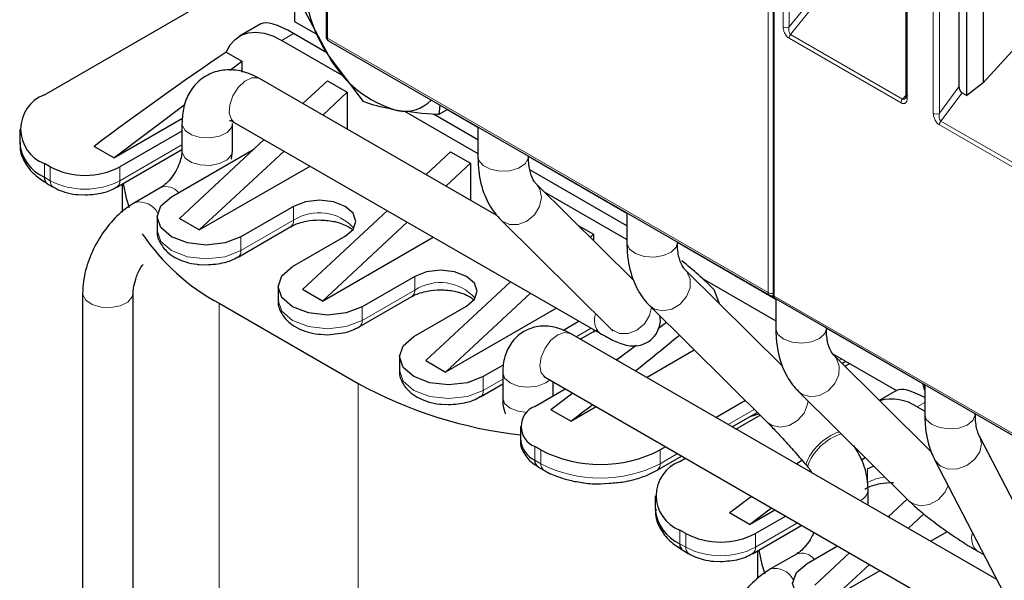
# Model space of a CAD drawing. Header units: millimetres. Extents: x 5 to 418, y 2 to 292.
# Tile 21 of 36: x 262 to 276, y 106 to 114. Entities that reach past the tile are written whole.
import ezdxf

# ---------------------------------------------------------------- set-up
doc = ezdxf.new("R2010")
doc.units = ezdxf.units.MM

msp = doc.modelspace()

# ---------------------------------------------------------------- linework, layer by layer
at = {"color": 7, "linetype": 'Continuous', "lineweight": 25}
for p, q in [((265.9142, 120.9233), (265.9142, 113.579)), ((265.4651, 118.8793), (265.4651, 113.7949)), ((272.2781, 117.2494), (272.2781, 109.9052)), ((274.9261, 116.5709), (274.9261, 112.8627)), ((274.1718, 116.1562), (274.1718, 112.7241)), ((275.0359, 112.7413), (275.0359, 116.1408)), ((275.2712, 116.0049), (275.2712, 112.9197)), ((261.9012, 112.7497), (265.4651, 114.8071)), ((265.5736, 114.0129), (265.9515, 113.3004)), ((264.9843, 113.7603), (264.6808, 113.5851)), ((265.4651, 113.7949), (265.7881, 113.6085)), ((265.9254, 113.3495), (265.4504, 113.6237)), ((275.2712, 112.9197), (275.9694, 113.686)), ((265.2807, 113.5257), (266.168, 113.0135)), ((265.9483, 113.5179), (272.2274, 109.8931)), ((264.4905, 113.3589), (264.7155, 113.2289)), ((265.9515, 113.3004), (266.4408, 112.6522)), ((264.548, 113.1024), (264.7155, 113.2289)), ((264.7155, 113.2289), (264.7155, 113.0732)), ((268.3467, 111.0285), (264.9662, 112.98)), ((265.9317, 112.9489), (265.5829, 112.624)), ((265.9317, 112.9489), (266.2146, 112.7856)), ((275.2712, 112.9197), (275.0359, 112.7413)), ((266.2146, 112.7856), (265.8657, 112.4607)), ((266.2146, 112.7856), (266.2146, 112.2593)), ((274.9697, 112.7795), (275.0359, 112.7413)), ((262.8912, 111.8517), (263.9049, 112.6169)), ((267.5317, 112.6039), (267.5194, 112.4668)), ((267.0289, 112.5165), (268.0749, 111.9127)), ((268.0749, 112.1086), (267.4424, 112.4738)), ((267.6442, 112.5389), (267.5194, 112.4668)), ((267.6425, 112.5379), (268.0749, 112.2883)), ((262.8912, 111.8517), (263.8691, 112.4162)), ((263.8606, 112.3416), (263.8606, 111.9496)), ((264.5803, 112.3335), (264.5806, 112.3416)), ((264.5806, 111.9496), (264.5806, 112.3416)), ((264.6063, 112.3565), (269.8106, 109.3521)), ((261.5498, 112.2599), (261.5498, 112.0639)), ((263.8606, 112.2317), (262.976, 111.721)), ((268.0749, 112.2903), (268.0749, 111.8688)), ((265.0319, 112.1108), (263.8246, 110.9863)), ((262.8912, 111.8517), (262.6083, 112.0149)), ((262.9346, 111.4335), (263.8606, 111.968)), ((263.7114, 111.2965), (264.8851, 111.974)), ((263.8606, 111.9496), (263.8573, 111.9107)), ((265.3147, 111.9475), (264.1074, 110.823)), ((264.5651, 111.832), (264.5806, 111.9496)), ((267.6854, 111.9366), (267.3365, 111.6117)), ((267.6854, 111.9366), (267.9682, 111.7733)), ((261.9861, 111.721), (261.9012, 111.77)), ((267.6194, 111.4484), (267.9682, 111.7733)), ((267.9682, 111.7733), (267.9682, 111.247)), ((268.7949, 111.8688), (268.7949, 111.8746)), ((268.7949, 111.8727), (270.1962, 111.0637)), ((264.1074, 110.823), (265.685, 111.7337)), ((270.1962, 110.884), (268.8171, 111.6802)), ((261.9427, 111.4825), (262.0275, 111.4335)), ((263.0078, 111.4757), (263.0078, 111.0785)), ((270.2905, 110.1075), (268.9086, 111.477)), ((268.9143, 111.4712), (268.9086, 111.477)), ((262.9327, 111.436), (262.9323, 111.4358)), ((263.5597, 111.4286), (263.192, 111.2163)), ((269.0189, 111.3677), (270.1962, 110.6881)), ((262.3808, 111.3283), (262.4811, 111.3222)), ((263.192, 111.2163), (263.1461, 111.1852)), ((265.4509, 111.1577), (264.7014, 110.725)), ((266.7855, 111.0984), (265.5782, 109.9739)), ((270.1962, 111.0656), (270.1962, 110.6441)), ((263.5064, 111.0108), (263.5064, 110.8148)), ((264.1074, 110.823), (263.8246, 110.9863)), ((265.861, 109.8106), (267.0683, 110.9351)), ((268.4018, 110.9656), (269.9674, 109.414)), ((264.66, 110.4375), (265.4095, 110.8702)), ((269.5046, 110.8863), (269.7218, 110.761)), ((265.4368, 110.3005), (266.1863, 110.7332)), ((265.861, 109.8106), (267.4386, 110.7214)), ((269.6751, 110.7174), (269.7218, 110.761)), ((269.7218, 110.761), (269.7218, 110.6711)), ((270.9162, 110.6441), (270.9162, 110.65)), ((270.9162, 110.6481), (272.3175, 109.8391)), ((264.658, 110.4399), (264.6575, 110.4397)), ((264.1061, 110.3322), (264.2064, 110.3261)), ((272.4119, 108.8825), (271.0299, 110.2524)), ((267.1763, 110.1617), (266.4267, 109.729)), ((267.3318, 108.9616), (268.5391, 110.0861)), ((271.2714, 110.1326), (272.3175, 109.5286)), ((265.2317, 110.0147), (265.2317, 109.8188)), ((265.861, 109.8106), (265.5782, 109.9739)), ((262.4463, 109.9247), (262.4463, 98.8361)), ((263.1663, 98.8361), (263.1663, 109.9247)), ((266.3853, 109.4415), (267.1348, 109.8742)), ((267.6147, 108.7983), (268.822, 109.9228)), ((272.3123, 109.8441), (278.5914, 106.2192)), ((272.3175, 109.841), (272.3175, 109.4195)), ((264.3903, 109.7779), (266.3702, 108.6349)), ((267.1621, 109.3045), (267.9116, 109.7372)), ((269.1922, 109.709), (267.6147, 108.7983)), ((270.5231, 109.7411), (272.1966, 108.0821)), ((269.5175, 109.5212), (269.2938, 109.3921)), ((270.7622, 109.504), (270.6445, 109.4151)), ((273.0375, 109.4195), (273.0375, 109.4254)), ((273.0375, 109.4234), (274.4236, 108.6233)), ((265.8315, 109.3362), (265.9317, 109.3301)), ((265.9317, 109.3301), (266.0431, 109.3443)), ((275.4669, 105.8403), (269.3927, 109.3469)), ((269.5325, 109.2662), (269.7087, 109.368)), ((270.3268, 109.1752), (270.0509, 108.967)), ((270.4779, 108.7204), (271.1571, 109.1125)), ((266.9571, 109.0187), (266.9571, 108.8228)), ((267.3318, 108.9616), (267.6147, 108.7983)), ((270.0395, 108.9735), (270.1247, 109.0227)), ((273.1212, 109.0647), (274.0367, 108.5362)), ((274.5332, 107.6583), (273.1513, 109.0278)), ((273.2601, 108.92), (273.316, 108.9522)), ((268.437, 108.8975), (268.1521, 108.733)), ((273.3002, 108.8802), (273.3705, 108.9208)), ((268.4285, 108.7901), (268.4285, 108.4309)), ((269.0327, 108.7234), (275.6088, 104.9271)), ((268.1106, 108.4454), (268.4285, 108.6289)), ((268.8875, 108.3085), (269.3195, 108.5578)), ((269.1485, 108.4591), (269.1485, 108.6566)), ((272.6153, 108.5515), (272.6444, 108.5164)), ((274.0353, 108.5353), (273.7907, 108.3941)), ((274.4389, 108.5588), (274.4231, 108.6255)), ((274.4389, 108.6164), (274.4389, 108.1949)), ((268.1087, 108.4479), (268.1082, 108.4476)), ((269.4268, 108.4959), (269.1137, 108.2595)), ((272.6444, 108.5164), (274.2101, 106.9648)), ((267.5568, 108.3402), (267.6571, 108.3341)), ((269.3966, 108.0962), (269.1137, 108.2595)), ((269.3966, 108.0962), (269.7579, 108.3048)), ((271.8858, 108.3902), (271.4679, 108.149)), ((274.3317, 108.3007), (274.4389, 108.2388)), ((271.6962, 108.0171), (272.0539, 108.2236)), ((271.7507, 107.9857), (272.094, 108.1838)), ((271.9512, 108.1643), (272.0737, 108.2039)), ((275.1589, 108.1949), (275.1589, 108.2008)), ((268.6824, 108.0227), (268.6824, 107.8267)), ((276.437, 105.5345), (275.2224, 107.8736)), ((268.9723, 107.688), (268.8875, 107.737)), ((270.7478, 107.7333), (270.6694, 107.688)), ((270.6279, 107.4004), (270.9761, 107.6015)), ((270.9522, 107.5247), (271.0307, 107.57)), ((273.5398, 107.5489), (273.5909, 107.5784)), ((268.9289, 107.4494), (269.0137, 107.4004)), ((272.7443, 107.4786), (272.768, 107.4508)), ((274.5834, 107.5418), (275.798, 105.2027)), ((269.8208, 107.2046), (269.9425, 107.2153)), ((270.6007, 107.0349), (270.6007, 106.8389)), ((273.6315, 106.8999), (273.6315, 107.1165)), ((271.9422, 106.6267), (272.2553, 106.863)), ((274.1895, 106.9851), (273.9195, 106.7336)), ((271.9422, 106.6267), (271.6593, 106.7899)), ((271.9422, 106.6267), (272.3035, 106.8352)), ((272.459, 106.7454), (272.027, 106.496)), ((273.9145, 106.7366), (273.936, 106.749)), ((274.4245, 106.7772), (274.2024, 106.5704)), ((271.9856, 106.2085), (272.6873, 106.6136)), ((271.0371, 106.496), (270.9522, 106.545)), ((274.5226, 106.3855), (274.7615, 106.5234)), ((272.7624, 106.0715), (273.1944, 106.3209)), ((270.9936, 106.2575), (271.0785, 106.2085)), ((271.9836, 106.2109), (271.9833, 106.2108)), ((272.0588, 106.2507), (272.0588, 105.8535)), ((272.6107, 106.2036), (272.243, 105.9913)), ((273.3685, 106.2204), (272.8755, 105.7613)), ((275.1846, 106.2497), (275.2843, 106.1922)), ((271.4318, 106.1033), (271.532, 106.0972)), ((273.6513, 106.0571), (273.1584, 105.598)), ((273.1584, 105.598), (273.8025, 105.9698))]:
    msp.add_line(p, q, dxfattribs=at)
at = {"color": 7, "linetype": 'Continuous', "lineweight": 18}
for p, q in [((265.9317, 113.5545), (265.9317, 120.8988)), ((272.2109, 109.9297), (272.2109, 117.2739)), ((272.2957, 109.8807), (272.2957, 117.2249)), ((272.423, 113.7164), (272.423, 116.3232)), ((272.5078, 113.7164), (272.5078, 116.3107)), ((274.1894, 116.1317), (274.1894, 112.6996)), ((274.5598, 112.4858), (274.5598, 115.9179)), ((274.6468, 112.4871), (274.6468, 115.9192)), ((272.5078, 113.7164), (272.8048, 114.0858)), ((272.8473, 114.0048), (272.5291, 113.6089)), ((265.2807, 113.5257), (265.4504, 113.6237)), ((274.1234, 112.6885), (272.5291, 113.6089)), ((265.9317, 113.5545), (272.2109, 109.9297)), ((274.1022, 112.6339), (272.5078, 113.5543)), ((274.1686, 112.7407), (274.1234, 112.6885)), ((274.6468, 112.4871), (274.9261, 112.8627)), ((274.6682, 112.374), (274.9697, 112.7795)), ((276.2235, 111.4093), (274.647, 112.3194)), ((276.2447, 111.4639), (274.6682, 112.374)), ((263.8606, 112.0357), (262.976, 111.5251)), ((261.9012, 111.5741), (261.9012, 111.77)), ((261.9861, 111.5251), (261.9861, 111.721)), ((262.976, 111.5251), (262.976, 111.721)), ((261.9012, 111.5741), (261.9861, 111.5251)), ((265.4509, 111.1577), (265.4509, 110.9617)), ((265.4509, 110.9617), (264.7014, 110.529)), ((264.7014, 110.529), (264.7014, 110.725)), ((267.1763, 110.1617), (267.1763, 109.9657)), ((271.2959, 110.1099), (271.3035, 110.114)), ((267.1763, 109.9657), (266.4267, 109.533)), ((272.2957, 109.8807), (278.5748, 106.2558)), ((264.3903, 109.7779), (264.3903, 95.0802)), ((266.4267, 109.533), (266.4267, 109.729)), ((269.6872, 109.4233), (269.4739, 109.3001)), ((273.217, 108.9627), (273.2574, 108.9861)), ((268.1521, 108.537), (268.1521, 108.733)), ((268.4285, 108.6966), (268.1521, 108.537)), ((266.3702, 108.6349), (266.3702, 93.9372)), ((271.6376, 108.051), (272.0107, 108.2664)), ((274.3317, 108.3007), (274.4389, 108.3626)), ((268.8875, 107.541), (268.8875, 107.737)), ((268.9723, 107.492), (268.9723, 107.688)), ((270.6694, 107.688), (270.6694, 107.492)), ((270.6694, 107.492), (270.9176, 107.6353)), ((268.8875, 107.541), (268.9723, 107.492)), ((273.6251, 107.2226), (273.6251, 107.4186)), ((272.6288, 106.6474), (272.027, 106.3001)), ((270.9522, 106.349), (270.9522, 106.545)), ((271.0371, 106.3001), (271.0371, 106.496)), ((272.027, 106.3001), (272.027, 106.496)), ((270.9522, 106.349), (271.0371, 106.3001))]:
    msp.add_line(p, q, dxfattribs=at)
at = {"color": 7, "linetype": 'Continuous', "lineweight": 25, "flags": 128}
for points in [[(264.4905, 113.3589), (264.5454, 113.4593), (264.6168, 113.5393), (264.7031, 113.5971), (264.8023, 113.6313), (264.9122, 113.6412), (265.0304, 113.6266), (265.1541, 113.5878), (265.2807, 113.5257)], [(263.0232, 111.4846), (263.0659, 111.2784), (263.1082, 111.1456)], [(264.7014, 110.725), (264.4743, 110.6374), (264.2064, 110.6067), (263.9385, 110.6374), (263.7114, 110.725), (263.5597, 110.8561), (263.5064, 111.0108), (263.5597, 111.1654), (263.7114, 111.2965)], [(266.1863, 110.7332), (266.299, 110.8306), (266.3386, 110.9454), (266.299, 111.0603), (266.1863, 111.1577), (266.0176, 111.2228), (265.8186, 111.2456), (265.6196, 111.2228), (265.4509, 111.1577)], [(266.4267, 109.729), (266.1996, 109.6414), (265.9317, 109.6106), (265.6639, 109.6414), (265.4368, 109.729), (265.285, 109.8601), (265.2317, 110.0147), (265.285, 110.1694), (265.4368, 110.3005)], [(267.9116, 109.7372), (268.0244, 109.8346), (268.064, 109.9494), (268.0244, 110.0643), (267.9116, 110.1617), (267.7429, 110.2268), (267.544, 110.2496), (267.345, 110.2268), (267.1763, 110.1617)], [(268.1521, 108.733), (267.925, 108.6454), (267.6571, 108.6146), (267.3892, 108.6454), (267.1621, 108.733), (267.0104, 108.8641), (266.9571, 109.0187), (267.0104, 109.1734), (267.1621, 109.3045)], [(274.4389, 108.5362), (274.4232, 108.5964), (274.4154, 108.6299)], [(273.6251, 107.4186), (273.6707, 107.442), (273.7116, 107.4588)], [(272.0742, 106.2596), (272.1169, 106.0534), (272.1592, 105.9206)], [(273.7524, 105.5), (273.5253, 105.4124), (273.2574, 105.3816), (272.9895, 105.4124), (272.7624, 105.5), (272.6107, 105.6311), (272.5574, 105.7857), (272.6107, 105.9404), (272.7624, 106.0715)]]:
    msp.add_lwpolyline(points, dxfattribs=at)
at = {"color": 7, "linetype": 'Continuous', "lineweight": 18, "flags": 128}
for points in [[(264.9662, 112.98), (264.9444, 112.9899), (264.856, 112.9912), (264.757, 112.9434), (264.6625, 112.8536)], [(264.6625, 112.8536), (264.5868, 112.7357), (264.5414, 112.6075), (264.5334, 112.4885), (264.5638, 112.3969), (264.6063, 112.3565)], [(263.8606, 112.3415), (263.8629, 112.3177), (263.906, 112.2405), (263.9969, 112.1787), (264.1219, 112.1417), (264.2619, 112.1351), (264.3956, 112.16), (264.5027, 112.2125), (264.5668, 112.2846), (264.5803, 112.3335)], [(263.8606, 111.9496), (263.8629, 111.9258), (263.906, 111.8486), (263.9969, 111.7868), (264.1219, 111.7498), (264.2619, 111.7432), (264.3956, 111.768), (264.5027, 111.8205), (264.5668, 111.8927), (264.5806, 111.9496)], [(268.0749, 111.8688), (268.0876, 111.8142), (268.1502, 111.7416), (268.2562, 111.6884), (268.3894, 111.6626), (268.5295, 111.6682), (268.6552, 111.7044), (268.7474, 111.7656), (268.792, 111.8425), (268.7949, 111.8688)], [(268.4019, 110.9656), (268.4197, 110.9497), (268.5243, 110.9004), (268.6489, 110.9), (268.7744, 110.9485), (268.8818, 111.0385), (268.9547, 111.1564), (268.982, 111.2842), (268.9595, 111.4024), (268.9143, 111.4712)], [(263.5064, 110.8148), (263.5597, 110.6601), (263.7114, 110.529), (263.9385, 110.4415), (264.2064, 110.4107), (264.4743, 110.4415), (264.7014, 110.529)], [(270.1962, 110.6441), (270.1973, 110.6283), (270.2351, 110.5502), (270.3219, 110.4864), (270.4443, 110.4466), (270.5837, 110.4369), (270.719, 110.4588), (270.8295, 110.5088), (270.8984, 110.5795), (270.9162, 110.6441)], [(270.5229, 109.7413), (270.5915, 109.6938), (270.7087, 109.6693), (270.8363, 109.6947), (270.9547, 109.7661), (271.046, 109.8726), (271.0962, 109.998), (271.0978, 110.1232), (271.0505, 110.2292), (271.03, 110.2523)], [(262.4463, 109.9247), (262.4487, 109.9009), (262.4918, 109.8237), (262.5827, 109.7619), (262.7077, 109.7249), (262.8477, 109.7183), (262.9814, 109.7431), (263.0884, 109.7956), (263.1526, 109.8678), (263.1663, 109.9213)], [(265.2317, 109.8188), (265.285, 109.6641), (265.4368, 109.533), (265.6639, 109.4454), (265.9317, 109.4147), (266.1996, 109.4454), (266.4267, 109.533)], [(269.9674, 109.414), (269.9853, 109.398), (270.0899, 109.3487), (270.2145, 109.3483), (270.34, 109.3968), (270.4474, 109.4869), (270.5203, 109.6048), (270.5469, 109.7174)], [(272.3175, 109.4195), (272.3177, 109.414), (272.3487, 109.3349)], [(272.3487, 109.3349), (272.4299, 109.2687), (272.5487, 109.2255), (272.6871, 109.2118), (272.8241, 109.2297), (272.9388, 109.2765), (273.0137, 109.3451), (273.0375, 109.4195)], [(269.3927, 109.3469), (269.3101, 109.363), (269.2127, 109.3291), (269.1153, 109.2505), (269.0327, 109.1391), (268.9775, 109.0119), (268.9582, 108.8882), (268.9775, 108.7869), (269.0327, 108.7234), (269.0327, 108.7234)], [(272.6444, 108.5164), (272.6997, 108.4757), (272.8143, 108.445), (272.9415, 108.4641), (273.0622, 108.5301), (273.1578, 108.633), (273.2138, 108.757), (273.2218, 108.8833), (273.1804, 108.9927), (273.1514, 109.0277)], [(266.9571, 108.8228), (267.0104, 108.6681), (267.1621, 108.537), (267.3892, 108.4494), (267.6571, 108.4187), (267.925, 108.4494), (268.1521, 108.537)], [(268.4285, 108.7901), (268.4559, 108.7106), (268.5339, 108.6432), (268.6507, 108.5981), (268.7885, 108.5823), (268.9262, 108.5981), (269.043, 108.6432), (269.0991, 108.6851)], [(268.4285, 108.4309), (268.4559, 108.3513), (268.5339, 108.2839), (268.6507, 108.2389), (268.7747, 108.2232)], [(272.1966, 108.0821), (272.2651, 108.0348), (272.3823, 108.0103), (272.5098, 108.0357), (272.6283, 108.1071), (272.7196, 108.2136), (272.7698, 108.339), (272.7762, 108.3858)], [(274.4389, 108.1949), (274.4611, 108.123), (274.5344, 108.0539), (274.6481, 108.0062), (274.7846, 107.9873), (274.9234, 107.9999), (275.0432, 108.0423), (275.1258, 108.1079), (275.1586, 108.1867), (275.1589, 108.1949)], [(274.5835, 107.5417), (274.5864, 107.5363), (274.6619, 107.4571), (274.7741, 107.4161), (274.9059, 107.4195), (275.0372, 107.4668), (275.1481, 107.5507), (275.2217, 107.6586), (275.2468, 107.7739), (275.2248, 107.8689)], [(274.2101, 106.9648), (274.2653, 106.924), (274.3799, 106.8934), (274.5072, 106.9125), (274.6278, 106.9785), (274.7234, 107.0813), (274.7717, 107.1792)]]:
    msp.add_lwpolyline(points, dxfattribs=at)
at = {"color": 7, "linetype": 'Continuous', "lineweight": 25}
for centre, radius, start, end in [((267.5026, 114.3779), 1.8887, 174.21388, 214.78587), ((267.3693, 114.0861), 1.621, 208.99392, 254.06669), ((262.0872, 112.2599), 0.5239, 110.78342, 249.21658), ((267.036, 113.0343), 0.5191, 257.57575, 316.07422), ((262.1503, 112.1238), 0.6035, 185.6948, 245.62534), ((262.4811, 112.6763), 1.0759, 242.60967, 297.39033), ((261.9992, 111.5632), 0.0986, 173.70115, 234.98667), ((265.8544, 112.4974), 3.0886, 214.06696, 241.70229), ((269.6854, 109.1906), 1.9197, 17.61407, 23.96035), ((269.403, 114.1884), 6.3277, 241.36047, 263.46122), ((273.9672, 107.7649), 0.648, 55.77087, 105.39884), ((268.9959, 108.0227), 0.3056, 110.78342, 249.21658), ((269.0328, 107.8617), 0.3521, 185.6948, 245.62534), ((269.8208, 109.3256), 1.8444, 242.60967, 297.39033), ((268.9855, 107.5302), 0.0986, 173.70115, 234.98667), ((271.1381, 107.0349), 0.5239, 110.78342, 249.21658), ((271.2013, 106.8988), 0.6035, 185.6948, 245.62534), ((271.532, 107.4513), 1.0759, 242.60967, 297.39033), ((271.0502, 106.3382), 0.0986, 173.70115, 234.98667)]:
    msp.add_arc(centre, radius, start, end, dxfattribs=at)
at = {"color": 7, "linetype": 'Continuous', "lineweight": 18}
for centre, radius, start, end in [((265.9442, 113.582), 0.0302, 185.6948, 245.62534), ((272.4654, 113.7983), 0.0922, 242.60967, 297.39033), ((272.5998, 113.55), 0.0921, 140.22722, 177.36069), ((265.9698, 113.5497), 0.0384, 172.74417, 235.94365), ((274.1942, 112.6296), 0.0921, 140.22793, 177.36071), ((274.6021, 112.5668), 0.0914, 242.44456, 299.28757), ((262.0836, 111.5142), 0.0981, 173.6119, 235.96957), ((262.4811, 112.4804), 1.0759, 242.60967, 297.39033), ((262.8811, 111.5129), 0.0957, 303.53628, 7.30782), ((263.6357, 111.2151), 0.2266, 38.28455, 109.58405), ((263.2542, 110.9294), 0.2936, 28.05059, 102.23454), ((265.8137, 110.4025), 0.6666, 41.87123, 122.97626), ((265.3499, 110.9521), 0.1015, 307.2651, 5.48245), ((264.6039, 110.5181), 0.0981, 304.02641, 6.38847), ((267.0752, 109.956), 0.1015, 307.2651, 5.48245), ((267.5391, 109.4065), 0.6666, 41.87123, 122.97626), ((272.2509, 109.9257), 0.0403, 174.3836, 234.2563), ((272.2535, 110.0123), 0.093, 242.69892, 285.36416), ((272.3082, 109.9082), 0.0302, 185.6948, 245.62534), ((272.3338, 109.8759), 0.0384, 172.74417, 235.94365), ((266.3292, 109.5221), 0.0981, 304.02641, 6.38847), ((269.9842, 109.5333), 0.2509, 157.87544, 226.23408), ((269.6724, 109.43), 0.0718, 300.3737, 331.30635), ((268.0546, 108.5261), 0.0981, 304.02641, 6.38847), ((273.4775, 107.2062), 0.7833, 109.19053, 159.57145), ((273.4956, 107.1858), 0.7743, 108.72555, 159.99265), ((269.0699, 107.4811), 0.0982, 173.63171, 235.75009), ((269.8208, 109.1297), 1.8444, 242.60967, 297.39033), ((270.5744, 107.4798), 0.0957, 303.61015, 7.30047), ((273.9559, 106.6197), 0.6877, 97.19708, 118.75852), ((273.438, 107.1433), 0.1954, 294.28506, 352.16855), ((275.3391, 106.4242), 0.2331, 159.32865, 228.46858), ((271.1346, 106.2891), 0.0981, 173.6119, 235.96957), ((271.532, 107.2554), 1.0759, 242.60967, 297.39033), ((271.9321, 106.2879), 0.0957, 303.53628, 7.30782), ((272.688, 105.9947), 0.2227, 37.55165, 110.31695), ((272.3076, 105.7095), 0.2891, 27.36977, 102.89361)]:
    msp.add_arc(centre, radius, start, end, dxfattribs=at)
at = {"color": 7, "linetype": 'Continuous', "lineweight": 25}
for centre, major_axis, ratio, start_param, end_param in [((265.9073, 112.9076), (0.9423, -0.8372), 0.2415771, 2.276173, 3.0614899), ((263.2726, 111.3866), (5.5544, 4.1298), 0.1301472, 1.2543105, 1.5936401), ((270.9995, 109.968), (0.9423, -0.8372), 0.2415771, 1.3078313, 1.8025147), ((268.3647, 108.447), (5.5544, 4.1298), 0.1301472, 4.9732467, 5.0963996), ((274.9583, 107.6826), (0.9423, -0.8372), 0.2415771, 2.3514785, 3.0614899), ((268.3647, 108.447), (5.5544, 4.1298), 0.1301472, 4.8019117, 4.8587992), ((272.3235, 106.1616), (5.5544, 4.1298), 0.1301472, 1.4081532, 1.4223051), ((272.3235, 106.1616), (5.5544, 4.1298), 0.1301472, 1.5367526, 1.5936401)]:
    msp.add_ellipse(centre, major_axis=major_axis, ratio=ratio, start_param=start_param, end_param=end_param, dxfattribs=at)
for points, knots in [([(265.9142, 113.579), (265.9146, 113.5733), (265.9155, 113.5614), (265.9224, 113.544), (265.9332, 113.5284), (265.9433, 113.5214), (265.9483, 113.5179)], [0, 0, 0, 0, 0.23040076, 0.47823227, 0.73745913, 1, 1, 1, 1]), ([(264.9662, 112.98), (264.9152, 113.0064), (264.7869, 113.0727), (264.5709, 113.1174), (264.3308, 113.0897), (264.1187, 112.978), (263.9644, 112.7972), (263.8753, 112.5789), (263.8654, 112.4198), (263.8606, 112.3416)], [0, 0, 0, 0, 0.1047474, 0.2634106, 0.411838, 0.5582507, 0.7090112, 0.8568059, 1, 1, 1, 1]), ([(274.1917, 112.7499), (274.187, 112.7367), (274.1796, 112.7156), (274.1631, 112.6969), (274.151, 112.6888), (274.1413, 112.6856), (274.132, 112.6852), (274.1262, 112.6875), (274.1234, 112.6885)], [0, 0, 0, 0, 0.3663059, 0.5882697, 0.7084095, 0.8155914, 0.9118546, 1, 1, 1, 1]), ([(274.9261, 112.8627), (274.9267, 112.8551), (274.9278, 112.84), (274.9361, 112.8193), (274.9446, 112.8039), (274.9522, 112.7938), (274.9607, 112.7853), (274.9667, 112.7815), (274.9697, 112.7795)], [0, 0, 0, 0, 0.253897, 0.5076425, 0.636782, 0.7575394, 0.876362, 1, 1, 1, 1]), ([(266.9243, 112.5273), (266.7941, 112.5544), (266.6215, 112.5903), (266.4765, 112.64), (266.4408, 112.6522)], [0, 0, 0, 0, 0.754038, 1, 1, 1, 1]), ([(267.5194, 112.4668), (267.5128, 112.4672), (267.3009, 112.478), (267.1096, 112.5031), (266.9243, 112.5273)], [0, 0, 0, 0, 0.0311177, 1, 1, 1, 1]), ([(264.5387, 112.3845), (264.5394, 112.3852), (264.5408, 112.3867), (264.5837, 112.3669), (264.6063, 112.3565)], [0, 0, 0, 0, 0.4735938, 1, 1, 1, 1]), ([(261.5591, 112.0715), (261.5563, 112.0452), (261.5462, 111.948), (261.6151, 111.7857), (261.746, 111.6114), (261.8791, 111.5259), (261.9446, 111.4839)], [0, 0, 0, 0, 0.1114664, 0.4124271, 0.7106909, 1, 1, 1, 1]), ([(263.8573, 111.9107), (263.857, 111.9051), (263.8551, 111.876), (263.8353, 111.7982), (263.7892, 111.6872), (263.7185, 111.5738), (263.6396, 111.4857), (263.5855, 111.4439), (263.5639, 111.431), (263.5597, 111.4286)], [0, 0, 0, 0, 0.0407303, 0.209639, 0.3958676, 0.5945945, 0.7949008, 0.9605723, 1, 1, 1, 1]), ([(268.0749, 111.8688), (268.0772, 111.801), (268.0836, 111.6062), (268.1541, 111.3289), (268.277, 111.1004), (268.3718, 110.998), (268.4018, 110.9656)], [0, 0, 0, 0, 0.1931392, 0.555351, 0.8592913, 1, 1, 1, 1]), ([(268.9086, 111.477), (268.8982, 111.4886), (268.868, 111.5221), (268.8184, 111.6277), (268.796, 111.7688), (268.795, 111.8564), (268.7949, 111.8688)], [0, 0, 0, 0, 0.1987159, 0.5728635, 0.9394976, 1, 1, 1, 1]), ([(262.0302, 111.4358), (262.0426, 111.4275), (262.0897, 111.3961), (262.1984, 111.3597), (262.3056, 111.3321), (262.3714, 111.3288), (262.3808, 111.3283)], [0, 0, 0, 0, 0.1298381, 0.4926749, 0.9272253, 1, 1, 1, 1]), ([(262.4811, 111.3222), (262.5699, 111.3286), (262.6926, 111.3374), (262.8415, 111.3849), (262.9004, 111.4178), (262.9327, 111.436)], [0, 0, 0, 0, 0.5414349, 0.7481862, 1, 1, 1, 1]), ([(263.1461, 111.1852), (263.1139, 111.1643), (262.9975, 111.0889), (262.818, 110.906), (262.6307, 110.6319), (262.4998, 110.3246), (262.4502, 110.0846), (262.447, 109.9536), (262.4463, 109.9247)], [0, 0, 0, 0, 0.08159933, 0.29398599, 0.50629429, 0.72000051, 0.93833818, 1, 1, 1, 1]), ([(265.4129, 110.8695), (265.4223, 110.8756), (265.4523, 110.8953), (265.5289, 110.9239), (265.6527, 110.9558), (265.8235, 110.9714), (265.9811, 110.9557), (266.1024, 110.9257), (266.1875, 110.8938), (266.2602, 110.8528), (266.2864, 110.8278), (266.2981, 110.8167)], [0, 0, 0, 0, 0.0470261, 0.1505538, 0.2582051, 0.4310172, 0.6170177, 0.6896705, 0.802659, 0.9121309, 1, 1, 1, 1]), ([(263.5103, 110.8155), (263.509, 110.8085), (263.4975, 110.7445), (263.5505, 110.6199), (263.6555, 110.496), (263.7859, 110.4146), (263.9226, 110.3625), (264.031, 110.3362), (264.0967, 110.3327), (264.1061, 110.3322)], [0, 0, 0, 0, 0.02690107, 0.24589887, 0.47174627, 0.6403309, 0.79030435, 0.96991961, 1, 1, 1, 1]), ([(270.1962, 110.6441), (270.1985, 110.5764), (270.2049, 110.3816), (270.2754, 110.1043), (270.3983, 109.8758), (270.4931, 109.7735), (270.5231, 109.7411)], [0, 0, 0, 0, 0.1931594, 0.5554092, 0.8593852, 1, 1, 1, 1]), ([(271.0299, 110.2524), (271.0195, 110.264), (270.9893, 110.2975), (270.9397, 110.4031), (270.9173, 110.5442), (270.9164, 110.6318), (270.9162, 110.6441)], [0, 0, 0, 0, 0.1987356, 0.5729156, 0.9395855, 1, 1, 1, 1]), ([(264.2064, 110.3261), (264.2952, 110.3326), (264.4179, 110.3414), (264.5669, 110.3889), (264.6257, 110.4218), (264.658, 110.4399)], [0, 0, 0, 0, 0.54143494, 0.74818616, 1, 1, 1, 1]), ([(263.1663, 109.9247), (263.1673, 109.947), (263.1695, 110.0025), (263.1994, 110.1238), (263.2474, 110.2459), (263.2923, 110.3119), (263.306, 110.3321)], [0, 0, 0, 0, 0.2058263, 0.5142468, 0.851487, 1, 1, 1, 1]), ([(267.1383, 109.8734), (267.1476, 109.8796), (267.1777, 109.8993), (267.2543, 109.9279), (267.378, 109.9597), (267.5489, 109.9754), (267.7065, 109.9597), (267.8278, 109.9297), (267.9129, 109.8978), (267.9855, 109.8568), (268.0118, 109.8318), (268.0235, 109.8207)], [0, 0, 0, 0, 0.0470261, 0.1505538, 0.2582051, 0.4310172, 0.6170177, 0.6896705, 0.802659, 0.9121309, 1, 1, 1, 1]), ([(265.2356, 109.8195), (265.2344, 109.8125), (265.2228, 109.7485), (265.2758, 109.6239), (265.3809, 109.5), (265.5113, 109.4185), (265.6479, 109.3665), (265.7563, 109.3401), (265.8221, 109.3367), (265.8315, 109.3362)], [0, 0, 0, 0, 0.02690107, 0.24589887, 0.47174627, 0.6403309, 0.79030435, 0.96991961, 1, 1, 1, 1]), ([(272.2276, 109.8933), (272.228, 109.8929), (272.235, 109.8872), (272.2519, 109.8842), (272.27, 109.8832), (272.2786, 109.8868), (272.2805, 109.8876)], [0, 0, 0, 0, 0.0327477, 0.4893897, 0.8917743, 1, 1, 1, 1]), ([(272.2781, 109.9052), (272.2786, 109.8995), (272.2794, 109.8876), (272.2864, 109.8701), (272.2972, 109.8546), (272.3072, 109.8476), (272.3123, 109.8441)], [0, 0, 0, 0, 0.2304008, 0.4782323, 0.7374591, 1, 1, 1, 1]), ([(269.8106, 109.3521), (269.8467, 109.3317), (269.9582, 109.2689), (270.0876, 109.2092), (270.2217, 109.1694), (270.359, 109.1692), (270.4844, 109.2116), (270.596, 109.302), (270.6612, 109.4262), (270.6784, 109.5344), (270.6686, 109.5853), (270.6659, 109.5995)], [0, 0, 0, 0, 0.1073164, 0.3306596, 0.4740716, 0.5709805, 0.6655492, 0.7662627, 0.8780249, 0.9659134, 1, 1, 1, 1]), ([(266.0431, 109.3443), (266.0937, 109.3484), (266.1782, 109.3552), (266.2919, 109.3931), (266.3507, 109.4258), (266.3828, 109.4437)], [0, 0, 0, 0, 0.4040559, 0.6734901, 1, 1, 1, 1]), ([(269.3927, 109.3469), (269.3434, 109.372), (269.2241, 109.4326), (269.02, 109.4661), (268.7904, 109.4232), (268.5986, 109.2915), (268.4764, 109.0991), (268.4327, 108.9266), (268.4294, 108.8212), (268.4285, 108.7901)], [0, 0, 0, 0, 0.1180129, 0.2851535, 0.4440736, 0.6174286, 0.7756318, 0.933874, 1, 1, 1, 1]), ([(269.7121, 109.3673), (269.7212, 109.3735), (269.7403, 109.3867), (269.7696, 109.3972), (269.785, 109.4027)], [0, 0, 0, 0, 0.4760214, 1, 1, 1, 1]), ([(269.9674, 109.414), (269.9806, 109.4001), (269.9992, 109.3805), (269.9988, 109.3809), (269.9986, 109.381)], [0, 0, 0, 0, 0.7083333, 1, 1, 1, 1]), ([(272.3175, 109.4195), (272.3198, 109.3518), (272.3263, 109.1569), (272.3967, 108.8797), (272.5197, 108.6512), (272.6144, 108.5488), (272.6444, 108.5164)], [0, 0, 0, 0, 0.19313922, 0.55535101, 0.85929131, 1, 1, 1, 1]), ([(273.1513, 109.0278), (273.1408, 109.0394), (273.1106, 109.0729), (273.0611, 109.1784), (273.0386, 109.3196), (273.0377, 109.4071), (273.0375, 109.4195)], [0, 0, 0, 0, 0.1987159, 0.5728635, 0.9394976, 1, 1, 1, 1]), ([(266.961, 108.8235), (266.9597, 108.8165), (266.9481, 108.7525), (267.0012, 108.6279), (267.1062, 108.5039), (267.2366, 108.4225), (267.3733, 108.3705), (267.4816, 108.3441), (267.5474, 108.3407), (267.5568, 108.3402)], [0, 0, 0, 0, 0.0269011, 0.2458989, 0.4717463, 0.6403309, 0.7903043, 0.9699196, 1, 1, 1, 1]), ([(269.0131, 108.733), (269.0129, 108.7333), (269.0127, 108.7337), (269.0267, 108.7265), (269.0327, 108.7234)], [0, 0, 0, 0, 0.5643825, 1, 1, 1, 1]), ([(267.6571, 108.3341), (267.7459, 108.3405), (267.8686, 108.3494), (268.0176, 108.3968), (268.0764, 108.4298), (268.1087, 108.4479)], [0, 0, 0, 0, 0.5414349, 0.7481862, 1, 1, 1, 1]), ([(268.4285, 108.4309), (268.4291, 108.3666), (268.4299, 108.2867), (268.4639, 108.2152), (268.4706, 108.2012)], [0, 0, 0, 0, 0.8030687, 1, 1, 1, 1]), ([(274.4389, 108.1949), (274.4412, 108.1272), (274.4479, 107.9326), (274.5011, 107.7138), (274.5673, 107.5755), (274.5834, 107.5418)], [0, 0, 0, 0, 0.2873165, 0.8261475, 1, 1, 1, 1]), ([(275.2224, 107.8736), (275.2125, 107.8953), (275.1842, 107.9572), (275.1613, 108.073), (275.1593, 108.1712), (275.1589, 108.1949)], [0, 0, 0, 0, 0.290816, 0.8284311, 1, 1, 1, 1]), ([(272.1966, 108.0821), (272.2158, 108.0628), (272.2703, 108.008), (272.3953, 107.8747), (272.5681, 107.6833), (272.6847, 107.5479), (272.7443, 107.4786)], [0, 0, 0, 0, 0.1478537, 0.4197419, 0.7033091, 1, 1, 1, 1]), ([(268.6863, 107.8275), (268.6851, 107.8205), (268.6735, 107.7564), (268.7274, 107.6327), (268.8199, 107.5163), (268.9034, 107.468), (268.9315, 107.4517)], [0, 0, 0, 0, 0.0458543, 0.4191476, 0.8041164, 1, 1, 1, 1]), ([(273.6315, 107.1165), (273.6286, 107.1701), (273.6208, 107.3152), (273.5586, 107.5373), (273.469, 107.6864), (273.4306, 107.7503)], [0, 0, 0, 0, 0.2508473, 0.6789497, 1, 1, 1, 1]), ([(272.768, 107.4508), (272.7842, 107.4313), (272.8065, 107.4046), (272.8237, 107.3724), (272.8284, 107.3635)], [0, 0, 0, 0, 0.7268253, 1, 1, 1, 1]), ([(269.0156, 107.4018), (269.0209, 107.398), (269.0782, 107.3559), (269.2062, 107.3085), (269.3894, 107.2496), (269.514, 107.2302), (269.5796, 107.22)], [0, 0, 0, 0, 0.03659647, 0.40036232, 0.68413787, 1, 1, 1, 1]), ([(269.9425, 107.2153), (270.0136, 107.219), (270.1297, 107.2251), (270.3075, 107.2667), (270.4716, 107.3179), (270.5772, 107.375), (270.6264, 107.4017)], [0, 0, 0, 0, 0.2803579, 0.4576821, 0.7468196, 1, 1, 1, 1]), ([(269.5796, 107.22), (269.5806, 107.2198), (269.6582, 107.2055), (269.7401, 107.205), (269.8208, 107.2046)], [0, 0, 0, 0, 0.0132701, 1, 1, 1, 1]), ([(273.5871, 107.1303), (273.5965, 107.1365), (273.6265, 107.1562), (273.7031, 107.1846), (273.8269, 107.2175), (273.9295, 107.2228), (273.9928, 107.226)], [0, 0, 0, 0, 0.1090082, 0.3492281, 0.5990164, 1, 1, 1, 1]), ([(274.2101, 106.9648), (274.2362, 106.9397), (274.3103, 106.8689), (274.4724, 106.7343), (274.7, 106.563), (274.9406, 106.3982), (275.1005, 106.2985), (275.1764, 106.2544), (275.1846, 106.2497)], [0, 0, 0, 0, 0.1157433, 0.3277543, 0.5494492, 0.7667114, 0.9749534, 1, 1, 1, 1]), ([(270.61, 106.8465), (270.6073, 106.8202), (270.5971, 106.723), (270.6661, 106.5607), (270.797, 106.3864), (270.93, 106.3009), (270.9955, 106.2589)], [0, 0, 0, 0, 0.1114664, 0.4124271, 0.7106909, 1, 1, 1, 1]), ([(272.8586, 106.5148), (272.8521, 106.4982), (272.8299, 106.4421), (272.7687, 106.3488), (272.6907, 106.2607), (272.6364, 106.2189), (272.6148, 106.206), (272.6107, 106.2036)], [0, 0, 0, 0, 0.120769, 0.4099885, 0.7015066, 0.9426185, 1, 1, 1, 1]), ([(271.0811, 106.2108), (271.0936, 106.2025), (271.1407, 106.1711), (271.2493, 106.1346), (271.3566, 106.1071), (271.4223, 106.1037), (271.4318, 106.1033)], [0, 0, 0, 0, 0.1298381, 0.4926749, 0.92722531, 1, 1, 1, 1]), ([(271.532, 106.0972), (271.6208, 106.1036), (271.7435, 106.1124), (271.8925, 106.1599), (271.9513, 106.1928), (271.9836, 106.2109)], [0, 0, 0, 0, 0.5414349, 0.7481862, 1, 1, 1, 1]), ([(272.243, 105.9913), (272.1951, 105.9607), (272.063, 105.8763), (271.8687, 105.6815), (271.6817, 105.4067), (271.5507, 105.0996), (271.5011, 104.8596), (271.498, 104.7286), (271.4973, 104.6997)], [0, 0, 0, 0, 0.1160981, 0.3205067, 0.5248398, 0.7305184, 0.9406544, 1, 1, 1, 1])]:
    msp.add_open_spline(points, degree=3, knots=knots, dxfattribs=at)
at = {"color": 7, "linetype": 'Continuous', "lineweight": 18}
for points, knots in [([(272.5078, 113.5543), (272.5015, 113.5585), (272.4886, 113.5671), (272.4709, 113.586), (272.4554, 113.6076), (272.4397, 113.6369), (272.4256, 113.6753), (272.4239, 113.7025), (272.423, 113.7164)], [0, 0, 0, 0, 0.1327547, 0.2692075, 0.3951168, 0.5277002, 0.7595413, 1, 1, 1, 1]), ([(272.5291, 113.6089), (272.5262, 113.611), (272.5203, 113.6153), (272.5131, 113.6263), (272.5074, 113.6403), (272.5033, 113.6591), (272.5021, 113.6856), (272.5057, 113.7049), (272.5078, 113.7164)], [0, 0, 0, 0, 0.1031143, 0.2156498, 0.3421468, 0.4858283, 0.6937694, 1, 1, 1, 1]), ([(274.1894, 112.6996), (274.188, 112.6849), (274.1853, 112.6554), (274.167, 112.6324), (274.1476, 112.624), (274.1281, 112.6224), (274.1121, 112.6295), (274.1022, 112.6339)], [0, 0, 0, 0, 0.274135, 0.5479337, 0.6740621, 0.7993135, 1, 1, 1, 1]), ([(274.647, 112.3194), (274.6406, 112.3236), (274.6276, 112.3323), (274.6096, 112.3514), (274.5936, 112.3736), (274.5769, 112.4048), (274.5627, 112.4444), (274.5607, 112.4724), (274.5598, 112.4858)], [0, 0, 0, 0, 0.1301456, 0.2646137, 0.3919831, 0.5265773, 0.7730368, 1, 1, 1, 1]), ([(274.6682, 112.374), (274.6655, 112.3763), (274.6597, 112.381), (274.6527, 112.3926), (274.6469, 112.4074), (274.6428, 112.4265), (274.6414, 112.4542), (274.6447, 112.4745), (274.6468, 112.4871)], [0, 0, 0, 0, 0.1003675, 0.2126608, 0.3407508, 0.4872618, 0.6792886, 1, 1, 1, 1])]:
    msp.add_open_spline(points, degree=3, knots=knots, dxfattribs=at)
at = {"color": 7, "linetype": 'Continuous', "lineweight": 25}
msp.add_open_spline([(274.1894, 112.6996), (274.1867, 112.7014), (274.1813, 112.7049), (274.1757, 112.7112), (274.1723, 112.718), (274.1714, 112.725), (274.173, 112.7321), (274.177, 112.7387), (274.1831, 112.7449), (274.1888, 112.7482), (274.1917, 112.7499)], degree=3, dxfattribs=at)
at = {"color": 7, "linetype": 'Continuous', "lineweight": 18}
msp.add_open_spline([(274.647, 112.3194), (274.6473, 112.3238), (274.6478, 112.3327), (274.6523, 112.3472), (274.659, 112.3615), (274.6652, 112.3698), (274.6682, 112.374)], degree=3, dxfattribs=at)

doc.saveas('drawing.dxf')
